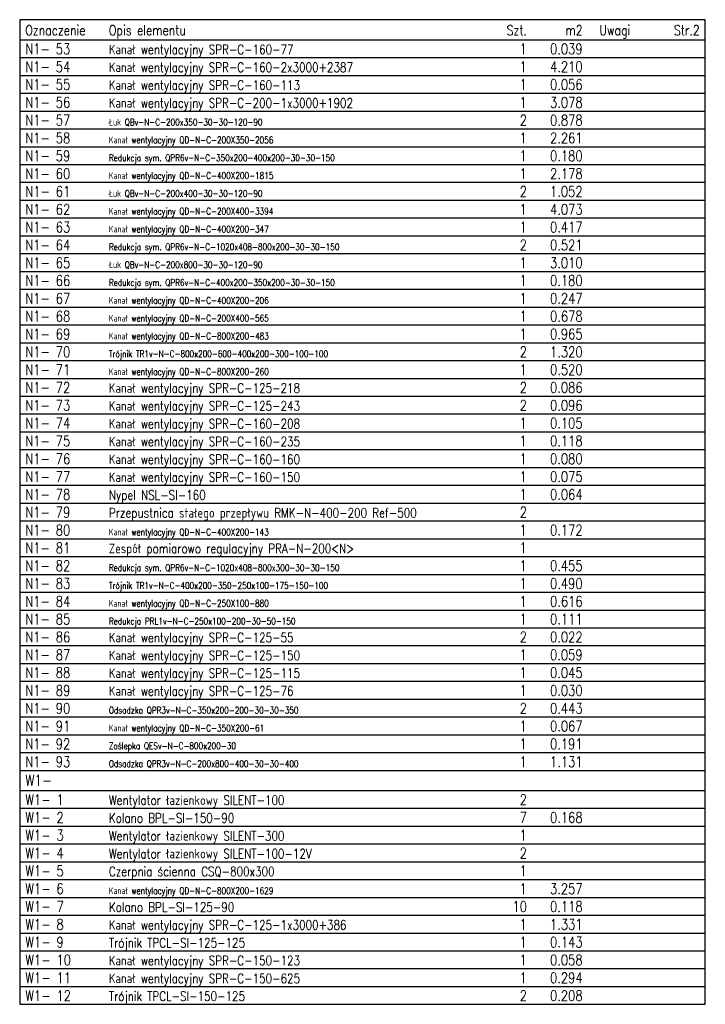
# Model space of a CAD drawing. Header units: millimetres. Extents: x 2263 to 12009, y 1338 to 5538.
# Tile 77 of 78: x 8716 to 9270, y 3247 to 4042. Entities that reach past the tile are written whole.
import ezdxf
from ezdxf.enums import TextEntityAlignment as Align

# ---------------------------------------------------------------- set-up
doc = ezdxf.new("R2010")
doc.units = ezdxf.units.MM
for name, color, linetype in [('WENTYLE_ZESTAWIENIE0', 12, 'Continuous'), ('WENTYLE_ZESTAWIENIE1', 210, 'Continuous'), ('WENTYLE_ZESTAWIENIE2', 101, 'Continuous')]:
    doc.layers.add(name, color=color, linetype=linetype)
doc.styles.add('STYL_WENTYLE', font='romans.shx', dxfattribs={"width": 0.8})

msp = doc.modelspace()

# ---------------------------------------------------------------- linework, layer by layer
at = {"layer": 'WENTYLE_ZESTAWIENIE0', "color": 18, "true_color": 0x000000}
for p, q in [((8716.33581, 4026.13919), (8716.33581, 4011.73919)), ((9269.83581, 4011.73919), (9269.83581, 4026.13919)), ((8716.33581, 4011.73919), (8716.33581, 3997.33919)), ((9269.83581, 3997.33919), (9269.83581, 4011.73919)), ((8716.33581, 3997.33919), (8716.33581, 3982.93919)), ((9269.83581, 3982.93919), (9269.83581, 3997.33919)), ((8716.33581, 3982.93919), (8716.33581, 3968.53919)), ((9269.83581, 3968.53919), (9269.83581, 3982.93919)), ((8716.33581, 3968.53919), (8716.33581, 3954.13919)), ((9269.83581, 3954.13919), (9269.83581, 3968.53919)), ((8716.33581, 3954.13919), (8716.33581, 3939.73919)), ((9269.83581, 3939.73919), (9269.83581, 3954.13919)), ((8716.33581, 3939.73919), (8716.33581, 3925.33919)), ((9269.83581, 3925.33919), (9269.83581, 3939.73919)), ((8716.33581, 3925.33919), (8716.33581, 3910.93919)), ((9269.83581, 3910.93919), (9269.83581, 3925.33919)), ((8716.33581, 3910.93919), (8716.33581, 3896.53919)), ((9269.83581, 3896.53919), (9269.83581, 3910.93919)), ((8716.33581, 3896.53919), (8716.33581, 3882.13919)), ((9269.83581, 3882.13919), (9269.83581, 3896.53919)), ((8716.33581, 3882.13919), (8716.33581, 3867.73919)), ((9269.83581, 3867.73919), (9269.83581, 3882.13919)), ((8716.33581, 3867.73919), (8716.33581, 3853.33919)), ((9269.83581, 3853.33919), (9269.83581, 3867.73919)), ((8716.33581, 3853.33919), (8716.33581, 3838.93919)), ((9269.83581, 3838.93919), (9269.83581, 3853.33919)), ((8716.33581, 3838.93919), (8716.33581, 3824.53919)), ((9269.83581, 3824.53919), (9269.83581, 3838.93919)), ((8716.33581, 3824.53919), (8716.33581, 3810.13919)), ((9269.83581, 3810.13919), (9269.83581, 3824.53919)), ((8716.33581, 3810.13919), (8716.33581, 3795.73919)), ((9269.83581, 3795.73919), (9269.83581, 3810.13919)), ((8716.33581, 3795.73919), (8716.33581, 3781.33919)), ((9269.83581, 3781.33919), (9269.83581, 3795.73919)), ((8716.33581, 3781.33919), (8716.33581, 3766.93919)), ((9269.83581, 3766.93919), (9269.83581, 3781.33919)), ((8716.33581, 3766.93919), (8716.33581, 3752.53919)), ((9269.83581, 3752.53919), (9269.83581, 3766.93919)), ((8716.33581, 3752.53919), (8716.33581, 3738.13919)), ((9269.83581, 3738.13919), (9269.83581, 3752.53919)), ((8716.33581, 3738.13919), (8716.33581, 3723.73919)), ((9269.83581, 3723.73919), (9269.83581, 3738.13919)), ((8716.33581, 3723.73919), (8716.33581, 3709.33919)), ((9269.83581, 3709.33919), (9269.83581, 3723.73919)), ((8716.33581, 3709.33919), (8716.33581, 3694.93919)), ((9269.83581, 3694.93919), (9269.83581, 3709.33919)), ((8716.33581, 3694.93919), (8716.33581, 3680.53919)), ((9269.83581, 3680.53919), (9269.83581, 3694.93919)), ((8716.33581, 3680.53919), (8716.33581, 3666.13919)), ((9269.83581, 3666.13919), (9269.83581, 3680.53919)), ((8716.33581, 3666.13919), (8716.33581, 3651.73919)), ((9269.83581, 3651.73919), (9269.83581, 3666.13919)), ((8716.33581, 3651.73919), (8716.33581, 3637.33919)), ((9269.83581, 3637.33919), (9269.83581, 3651.73919)), ((8716.33581, 3637.33919), (8716.33581, 3622.93919)), ((9269.83581, 3622.93919), (9269.83581, 3637.33919)), ((8716.33581, 3622.93919), (8716.33581, 3608.53919)), ((9269.83581, 3608.53919), (9269.83581, 3622.93919)), ((8716.33581, 3608.53919), (8716.33581, 3594.13919)), ((9269.83581, 3594.13919), (9269.83581, 3608.53919)), ((8716.33581, 3594.13919), (8716.33581, 3579.73919)), ((9269.83581, 3579.73919), (9269.83581, 3594.13919)), ((8716.33581, 3579.73919), (8716.33581, 3565.33919)), ((9269.83581, 3565.33919), (9269.83581, 3579.73919)), ((8716.33581, 3565.33919), (8716.33581, 3550.93919)), ((9269.83581, 3550.93919), (9269.83581, 3565.33919)), ((8716.33581, 3550.93919), (8716.33581, 3536.53919)), ((9269.83581, 3536.53919), (9269.83581, 3550.93919)), ((8716.33581, 3536.53919), (8716.33581, 3522.13919)), ((9269.83581, 3522.13919), (9269.83581, 3536.53919)), ((8716.33581, 3522.13919), (8716.33581, 3507.73919)), ((9269.83581, 3507.73919), (9269.83581, 3522.13919)), ((8716.33581, 3507.73919), (8716.33581, 3493.33919)), ((9269.83581, 3493.33919), (9269.83581, 3507.73919)), ((8716.33581, 3493.33919), (8716.33581, 3478.93919)), ((9269.83581, 3478.93919), (9269.83581, 3493.33919)), ((8716.33581, 3478.93919), (8716.33581, 3464.53919)), ((9269.83581, 3464.53919), (9269.83581, 3478.93919)), ((8716.33581, 3464.53919), (8716.33581, 3450.13919)), ((9269.83581, 3450.13919), (9269.83581, 3464.53919)), ((8716.33581, 3450.13919), (8716.33581, 3435.73919)), ((9269.83581, 3435.73919), (9269.83581, 3450.13919)), ((8716.33581, 3435.73919), (9269.83581, 3435.73919)), ((8716.33581, 3419.53919), (8716.33581, 3405.13919)), ((9269.83581, 3405.13919), (9269.83581, 3419.53919)), ((8716.33581, 3405.13919), (8716.33581, 3390.73919)), ((9269.83581, 3390.73919), (9269.83581, 3405.13919)), ((8716.33581, 3390.73919), (8716.33581, 3376.33919)), ((9269.83581, 3376.33919), (9269.83581, 3390.73919)), ((8716.33581, 3376.33919), (8716.33581, 3361.93919)), ((9269.83581, 3361.93919), (9269.83581, 3376.33919)), ((8716.33581, 3361.93919), (8716.33581, 3347.53919)), ((9269.83581, 3347.53919), (9269.83581, 3361.93919)), ((8716.33581, 3347.53919), (8716.33581, 3333.13919)), ((9269.83581, 3333.13919), (9269.83581, 3347.53919)), ((8716.33581, 3333.13919), (8716.33581, 3318.73919)), ((9269.83581, 3318.73919), (9269.83581, 3333.13919)), ((8716.33581, 3318.73919), (8716.33581, 3304.33919)), ((9269.83581, 3304.33919), (9269.83581, 3318.73919)), ((8716.33581, 3304.33919), (8716.33581, 3289.93919)), ((9269.83581, 3289.93919), (9269.83581, 3304.33919)), ((8716.33581, 3289.93919), (8716.33581, 3275.53919)), ((9269.83581, 3275.53919), (9269.83581, 3289.93919)), ((8716.33581, 3275.53919), (8716.33581, 3261.13919)), ((9269.83581, 3261.13919), (9269.83581, 3275.53919)), ((8716.33581, 3261.13919), (8716.33581, 3246.73919)), ((9269.83581, 3246.73919), (9269.83581, 3261.13919)), ((8716.33581, 3246.73919), (9269.83581, 3246.73919))]:
    msp.add_line(p, q, dxfattribs=at)
msp.add_lwpolyline([(8716.33581, 4042.33919), (8716.33581, 4026.13919), (9269.83581, 4026.13919), (9269.83581, 4042.33919)], close=True, dxfattribs=at)
msp.add_lwpolyline([(8716.33581, 3435.73919), (8716.33581, 3419.53919), (9269.83581, 3419.53919), (9269.83581, 3435.73919)], dxfattribs=at)
at = {"layer": 'WENTYLE_ZESTAWIENIE2', "color": 18, "true_color": 0x000000}
for p, q in [((8716.33581, 4011.73919), (9269.83581, 4011.73919)), ((8716.33581, 3997.33919), (9269.83581, 3997.33919)), ((8716.33581, 3982.93919), (9269.83581, 3982.93919)), ((8716.33581, 3968.53919), (9269.83581, 3968.53919)), ((8716.33581, 3954.13919), (9269.83581, 3954.13919)), ((8716.33581, 3939.73919), (9269.83581, 3939.73919)), ((8716.33581, 3925.33919), (9269.83581, 3925.33919)), ((8716.33581, 3910.93919), (9269.83581, 3910.93919)), ((8716.33581, 3896.53919), (9269.83581, 3896.53919)), ((8716.33581, 3882.13919), (9269.83581, 3882.13919)), ((8716.33581, 3867.73919), (9269.83581, 3867.73919)), ((8716.33581, 3853.33919), (9269.83581, 3853.33919)), ((8716.33581, 3838.93919), (9269.83581, 3838.93919)), ((8716.33581, 3824.53919), (9269.83581, 3824.53919)), ((8716.33581, 3810.13919), (9269.83581, 3810.13919)), ((8716.33581, 3795.73919), (9269.83581, 3795.73919)), ((8716.33581, 3781.33919), (9269.83581, 3781.33919)), ((8716.33581, 3766.93919), (9269.83581, 3766.93919)), ((8716.33581, 3752.53919), (9269.83581, 3752.53919)), ((8716.33581, 3738.13919), (9269.83581, 3738.13919)), ((8716.33581, 3723.73919), (9269.83581, 3723.73919)), ((8716.33581, 3709.33919), (9269.83581, 3709.33919)), ((8716.33581, 3694.93919), (9269.83581, 3694.93919)), ((8716.33581, 3680.53919), (9269.83581, 3680.53919)), ((8716.33581, 3666.13919), (9269.83581, 3666.13919)), ((8716.33581, 3651.73919), (9269.83581, 3651.73919)), ((8716.33581, 3637.33919), (9269.83581, 3637.33919)), ((8716.33581, 3622.93919), (9269.83581, 3622.93919)), ((8716.33581, 3608.53919), (9269.83581, 3608.53919)), ((8716.33581, 3594.13919), (9269.83581, 3594.13919)), ((8716.33581, 3579.73919), (9269.83581, 3579.73919)), ((8716.33581, 3565.33919), (9269.83581, 3565.33919)), ((8716.33581, 3550.93919), (9269.83581, 3550.93919)), ((8716.33581, 3536.53919), (9269.83581, 3536.53919)), ((8716.33581, 3522.13919), (9269.83581, 3522.13919)), ((8716.33581, 3507.73919), (9269.83581, 3507.73919)), ((8716.33581, 3493.33919), (9269.83581, 3493.33919)), ((8716.33581, 3478.93919), (9269.83581, 3478.93919)), ((8716.33581, 3464.53919), (9269.83581, 3464.53919)), ((8716.33581, 3450.13919), (9269.83581, 3450.13919)), ((8716.33581, 3405.13919), (9269.83581, 3405.13919)), ((8716.33581, 3390.73919), (9269.83581, 3390.73919)), ((8716.33581, 3376.33919), (9269.83581, 3376.33919)), ((8716.33581, 3361.93919), (9269.83581, 3361.93919)), ((8716.33581, 3347.53919), (9269.83581, 3347.53919)), ((8716.33581, 3333.13919), (9269.83581, 3333.13919)), ((8716.33581, 3318.73919), (9269.83581, 3318.73919)), ((8716.33581, 3304.33919), (9269.83581, 3304.33919)), ((8716.33581, 3289.93919), (9269.83581, 3289.93919)), ((8716.33581, 3275.53919), (9269.83581, 3275.53919)), ((8716.33581, 3261.13919), (9269.83581, 3261.13919))]:
    msp.add_line(p, q, dxfattribs=at)

# ---------------------------------------------------------------- texts
at = {"layer": 'WENTYLE_ZESTAWIENIE1', "color": 18, "true_color": 0x000000, "style": 'STYL_WENTYLE', "width": 0.8}
for s, height, p in [('Oznaczenie', 8.1, (8720.83581, 4029.73919)), ('Opis elementu', 8.1, (8788.33581, 4029.73919)), ('Uwagi', 8.1, (9184.33581, 4029.73919)), ('N1- 53', 8.55, (8720.83581, 4014.43919)), ('Kanał wentylacyjny SPR-C-160-77', 7.65, (8788.33581, 4014.43919)), ('N1- 54', 8.55, (8720.83581, 4000.03919)), ('Kanał wentylacyjny SPR-C-160-2x3000+2387', 7.65, (8788.33581, 4000.03919)), ('N1- 55', 8.55, (8720.83581, 3985.63919)), ('Kanał wentylacyjny SPR-C-160-113', 7.65, (8788.33581, 3985.63919)), ('N1- 56', 8.55, (8720.83581, 3971.23919)), ('Kanał wentylacyjny SPR-C-200-1x3000+1902', 7.65, (8788.33581, 3971.23919)), ('N1- 57', 8.55, (8720.83581, 3956.83919)), ('Łuk QBv-N-C-200x350-30-30-120-90', 5.4, (8788.33581, 3956.83919)), ('N1- 58', 8.55, (8720.83581, 3942.43919)), ('Kanał wentylacyjny QD-N-C-200X350-2056', 5.4, (8788.33581, 3942.43919)), ('N1- 59', 8.55, (8720.83581, 3928.03919)), ('Redukcja sym. QPR6v-N-C-350x200-400x200-30-30-150', 5.4, (8788.33581, 3928.03919)), ('N1- 60', 8.55, (8720.83581, 3913.63919)), ('Kanał wentylacyjny QD-N-C-400X200-1815', 5.4, (8788.33581, 3913.63919)), ('N1- 61', 8.55, (8720.83581, 3899.23919)), ('Łuk QBv-N-C-200x400-30-30-120-90', 5.4, (8788.33581, 3899.23919)), ('N1- 62', 8.55, (8720.83581, 3884.83919)), ('Kanał wentylacyjny QD-N-C-200X400-3394', 5.4, (8788.33581, 3884.83919)), ('N1- 63', 8.55, (8720.83581, 3870.43919)), ('Kanał wentylacyjny QD-N-C-400X200-347', 5.4, (8788.33581, 3870.43919)), ('N1- 64', 8.55, (8720.83581, 3856.03919)), ('Redukcja sym. QPR6v-N-C-1020x408-800x200-30-30-150', 5.4, (8788.33581, 3856.03919)), ('N1- 65', 8.55, (8720.83581, 3841.63919)), ('Łuk QBv-N-C-200x800-30-30-120-90', 5.4, (8788.33581, 3841.63919)), ('N1- 66', 8.55, (8720.83581, 3827.23919)), ('Redukcja sym. QPR6v-N-C-400x200-350x200-30-30-150', 5.4, (8788.33581, 3827.23919)), ('N1- 67', 8.55, (8720.83581, 3812.83919)), ('Kanał wentylacyjny QD-N-C-400X200-206', 5.4, (8788.33581, 3812.83919)), ('N1- 68', 8.55, (8720.83581, 3798.43919)), ('Kanał wentylacyjny QD-N-C-200X400-565', 5.4, (8788.33581, 3798.43919)), ('N1- 69', 8.55, (8720.83581, 3784.03919)), ('Kanał wentylacyjny QD-N-C-800X200-483', 5.4, (8788.33581, 3784.03919)), ('N1- 70', 8.55, (8720.83581, 3769.63919)), ('Trójnik TR1v-N-C-800x200-600-400x200-300-100-100', 5.4, (8788.33581, 3769.63919)), ('N1- 71', 8.55, (8720.83581, 3755.23919)), ('Kanał wentylacyjny QD-N-C-800X200-260', 5.4, (8788.33581, 3755.23919)), ('N1- 72', 8.55, (8720.83581, 3740.83919)), ('Kanał wentylacyjny SPR-C-125-218', 7.65, (8788.33581, 3740.83919)), ('N1- 73', 8.55, (8720.83581, 3726.43919)), ('Kanał wentylacyjny SPR-C-125-243', 7.65, (8788.33581, 3726.43919)), ('N1- 74', 8.55, (8720.83581, 3712.03919)), ('Kanał wentylacyjny SPR-C-160-208', 7.65, (8788.33581, 3712.03919)), ('N1- 75', 8.55, (8720.83581, 3697.63919)), ('Kanał wentylacyjny SPR-C-160-235', 7.65, (8788.33581, 3697.63919)), ('N1- 76', 8.55, (8720.83581, 3683.23919)), ('Kanał wentylacyjny SPR-C-160-160', 7.65, (8788.33581, 3683.23919)), ('N1- 77', 8.55, (8720.83581, 3668.83919)), ('Kanał wentylacyjny SPR-C-160-150', 7.65, (8788.33581, 3668.83919)), ('N1- 78', 8.55, (8720.83581, 3654.43919)), ('Nypel NSL-SI-160', 7.65, (8788.33581, 3654.43919)), ('N1- 79', 8.55, (8720.83581, 3640.03919)), ('Przepustnica stałego przepływu RMK-N-400-200 Ref-500', 7.65, (8788.33581, 3640.03919)), ('N1- 80', 8.55, (8720.83581, 3625.63919)), ('Kanał wentylacyjny QD-N-C-400X200-143', 5.4, (8788.33581, 3625.63919)), ('Zespół pomiarowo regulacyjny PRA-N-200<N>', 7.65, (8788.33581, 3611.23919)), ('N1- 81', 8.55, (8720.83581, 3611.23919)), ('N1- 82', 8.55, (8720.83581, 3596.83919)), ('Redukcja sym. QPR6v-N-C-1020x408-800x300-30-30-150', 5.4, (8788.33581, 3596.83919)), ('N1- 83', 8.55, (8720.83581, 3582.43919)), ('Trójnik TR1v-N-C-400x200-350-250x100-175-150-100', 5.4, (8788.33581, 3582.43919)), ('N1- 84', 8.55, (8720.83581, 3568.03919)), ('Kanał wentylacyjny QD-N-C-250X100-880', 5.4, (8788.33581, 3568.03919)), ('N1- 85', 8.55, (8720.83581, 3553.63919)), ('Redukcja PRL1v-N-C-250x100-200-30-50-150', 5.4, (8788.33581, 3553.63919)), ('Kanał wentylacyjny SPR-C-125-55', 7.65, (8788.33581, 3539.23919)), ('N1- 86', 8.55, (8720.83581, 3539.23919)), ('N1- 87', 8.55, (8720.83581, 3524.83919)), ('Kanał wentylacyjny SPR-C-125-150', 7.65, (8788.33581, 3524.83919)), ('N1- 88', 8.55, (8720.83581, 3510.43919)), ('Kanał wentylacyjny SPR-C-125-115', 7.65, (8788.33581, 3510.43919)), ('N1- 89', 8.55, (8720.83581, 3496.03919)), ('Kanał wentylacyjny SPR-C-125-76', 7.65, (8788.33581, 3496.03919)), ('N1- 90', 8.55, (8720.83581, 3481.63919)), ('Odsadzka QPR3v-N-C-350x200-200-30-30-350', 5.4, (8788.33581, 3481.63919)), ('N1- 91', 8.55, (8720.83581, 3467.23919)), ('Kanał wentylacyjny QD-N-C-350X200-61', 5.4, (8788.33581, 3467.23919)), ('N1- 92', 8.55, (8720.83581, 3452.83919)), ('Zaślepka QESv-N-C-800x200-30', 5.4, (8788.33581, 3452.83919)), ('N1- 93', 8.55, (8720.83581, 3438.43919)), ('Odsadzka QPR3v-N-C-200x800-400-30-30-400', 5.4, (8788.33581, 3438.43919)), ('W1- ', 9, (8720.83581, 3423.13919)), ('W1- 1', 8.55, (8720.83581, 3407.83919)), ('Wentylator łazienkowy SILENT-100', 7.65, (8788.33581, 3407.83919)), ('W1- 2', 8.55, (8720.83581, 3393.43919)), ('Kolano BPL-SI-150-90', 7.65, (8788.33581, 3393.43919)), ('W1- 3', 8.55, (8720.83581, 3379.03919)), ('Wentylator łazienkowy SILENT-300', 7.65, (8788.33581, 3379.03919)), ('Wentylator łazienkowy SILENT-100-12V', 7.65, (8788.33581, 3364.63919)), ('W1- 4', 8.55, (8720.83581, 3364.63919)), ('W1- 5', 8.55, (8720.83581, 3350.23919)), ('Czerpnia ścienna CSQ-800x300', 7.65, (8788.33581, 3350.23919)), ('W1- 6', 8.55, (8720.83581, 3335.83919)), ('Kanał wentylacyjny QD-N-C-800X200-1629', 5.4, (8788.33581, 3335.83919)), ('W1- 7', 8.55, (8720.83581, 3321.43919)), ('Kolano BPL-SI-125-90', 7.65, (8788.33581, 3321.43919)), ('W1- 8', 8.55, (8720.83581, 3307.03919)), ('Kanał wentylacyjny SPR-C-125-1x3000+386', 7.65, (8788.33581, 3307.03919)), ('W1- 9', 8.55, (8720.83581, 3292.63919)), ('Trójnik TPCL-SI-125-125', 7.65, (8788.33581, 3292.63919)), ('W1- 10', 8.55, (8720.83581, 3278.23919)), ('Kanał wentylacyjny SPR-C-150-123', 7.65, (8788.33581, 3278.23919)), ('W1- 11', 8.55, (8720.83581, 3263.83919)), ('Kanał wentylacyjny SPR-C-150-625', 7.65, (8788.33581, 3263.83919)), ('W1- 12', 8.55, (8720.83581, 3249.43919)), ('Trójnik TPCL-SI-150-125', 7.65, (8788.33581, 3249.43919))]:
    msp.add_text(s, height=height, dxfattribs=at).set_placement(p)
for s, height, p in [('Szt.', 8.1, (9125.83581, 4029.73919)), ('m2', 8.1, (9170.83581, 4029.73919)), ('Str.2', 8.1, (9265.33581, 4029.73919)), ('1', 8.55, (9125.83581, 4014.43919)), ('0.039', 8.55, (9170.83581, 4014.43919)), ('1', 8.55, (9125.83581, 4000.03919)), ('4.210', 8.55, (9170.83581, 4000.03919)), ('1', 8.55, (9125.83581, 3985.63919)), ('0.056', 8.55, (9170.83581, 3985.63919)), ('1', 8.55, (9125.83581, 3971.23919)), ('3.078', 8.55, (9170.83581, 3971.23919)), ('2', 8.55, (9125.83581, 3956.83919)), ('0.878', 8.55, (9170.83581, 3956.83919)), ('1', 8.55, (9125.83581, 3942.43919)), ('2.261', 8.55, (9170.83581, 3942.43919)), ('1', 8.55, (9125.83581, 3928.03919)), ('0.180', 8.55, (9170.83581, 3928.03919)), ('2.178', 8.55, (9170.83581, 3913.63919)), ('1', 8.55, (9125.83581, 3913.63919)), ('2', 8.55, (9125.83581, 3899.23919)), ('1.052', 8.55, (9170.83581, 3899.23919)), ('1', 8.55, (9125.83581, 3884.83919)), ('4.073', 8.55, (9170.83581, 3884.83919)), ('1', 8.55, (9125.83581, 3870.43919)), ('0.417', 8.55, (9170.83581, 3870.43919)), ('2', 8.55, (9125.83581, 3856.03919)), ('0.521', 8.55, (9170.83581, 3856.03919)), ('1', 8.55, (9125.83581, 3841.63919)), ('3.010', 8.55, (9170.83581, 3841.63919)), ('1', 8.55, (9125.83581, 3827.23919)), ('0.180', 8.55, (9170.83581, 3827.23919)), ('1', 8.55, (9125.83581, 3812.83919)), ('0.247', 8.55, (9170.83581, 3812.83919)), ('1', 8.55, (9125.83581, 3798.43919)), ('0.678', 8.55, (9170.83581, 3798.43919)), ('1', 8.55, (9125.83581, 3784.03919)), ('0.965', 8.55, (9170.83581, 3784.03919)), ('2', 8.55, (9125.83581, 3769.63919)), ('1.320', 8.55, (9170.83581, 3769.63919)), ('1', 8.55, (9125.83581, 3755.23919)), ('0.520', 8.55, (9170.83581, 3755.23919)), ('2', 8.55, (9125.83581, 3740.83919)), ('0.086', 8.55, (9170.83581, 3740.83919)), ('2', 8.55, (9125.83581, 3726.43919)), ('0.096', 8.55, (9170.83581, 3726.43919)), ('1', 8.55, (9125.83581, 3712.03919)), ('0.105', 8.55, (9170.83581, 3712.03919)), ('1', 8.55, (9125.83581, 3697.63919)), ('0.118', 8.55, (9170.83581, 3697.63919)), ('1', 8.55, (9125.83581, 3683.23919)), ('0.080', 8.55, (9170.83581, 3683.23919)), ('1', 8.55, (9125.83581, 3668.83919)), ('0.075', 8.55, (9170.83581, 3668.83919)), ('1', 8.55, (9125.83581, 3654.43919)), ('0.064', 8.55, (9170.83581, 3654.43919)), ('2', 8.55, (9125.83581, 3640.03919)), ('1', 8.55, (9125.83581, 3625.63919)), ('0.172', 8.55, (9170.83581, 3625.63919)), ('1', 8.55, (9125.83581, 3611.23919)), ('1', 8.55, (9125.83581, 3596.83919)), ('0.455', 8.55, (9170.83581, 3596.83919)), ('1', 8.55, (9125.83581, 3582.43919)), ('0.490', 8.55, (9170.83581, 3582.43919)), ('1', 8.55, (9125.83581, 3568.03919)), ('0.616', 8.55, (9170.83581, 3568.03919)), ('1', 8.55, (9125.83581, 3553.63919)), ('0.111', 8.55, (9170.83581, 3553.63919)), ('2', 8.55, (9125.83581, 3539.23919)), ('0.022', 8.55, (9170.83581, 3539.23919)), ('1', 8.55, (9125.83581, 3524.83919)), ('0.059', 8.55, (9170.83581, 3524.83919)), ('1', 8.55, (9125.83581, 3510.43919)), ('0.045', 8.55, (9170.83581, 3510.43919)), ('1', 8.55, (9125.83581, 3496.03919)), ('0.030', 8.55, (9170.83581, 3496.03919)), ('2', 8.55, (9125.83581, 3481.63919)), ('0.443', 8.55, (9170.83581, 3481.63919)), ('1', 8.55, (9125.83581, 3467.23919)), ('0.067', 8.55, (9170.83581, 3467.23919)), ('1', 8.55, (9125.83581, 3452.83919)), ('0.191', 8.55, (9170.83581, 3452.83919)), ('1', 8.55, (9125.83581, 3438.43919)), ('1.131', 8.55, (9170.83581, 3438.43919)), ('2', 8.55, (9125.83581, 3407.83919)), ('7', 8.55, (9125.83581, 3393.43919)), ('0.168', 8.55, (9170.83581, 3393.43919)), ('1', 8.55, (9125.83581, 3379.03919)), ('2', 8.55, (9125.83581, 3364.63919)), ('1', 8.55, (9125.83581, 3350.23919)), ('1', 8.55, (9125.83581, 3335.83919)), ('3.257', 8.55, (9170.83581, 3335.83919)), ('10', 8.55, (9125.83581, 3321.43919)), ('0.118', 8.55, (9170.83581, 3321.43919)), ('1', 8.55, (9125.83581, 3307.03919)), ('1.331', 8.55, (9170.83581, 3307.03919)), ('1', 8.55, (9125.83581, 3292.63919)), ('0.143', 8.55, (9170.83581, 3292.63919)), ('1', 8.55, (9125.83581, 3278.23919)), ('0.058', 8.55, (9170.83581, 3278.23919)), ('1', 8.55, (9125.83581, 3263.83919)), ('0.294', 8.55, (9170.83581, 3263.83919)), ('2', 8.55, (9125.83581, 3249.43919)), ('0.208', 8.55, (9170.83581, 3249.43919))]:
    msp.add_text(s, height=height, dxfattribs=at).set_placement(p, align=Align.RIGHT)

doc.saveas('drawing.dxf')
